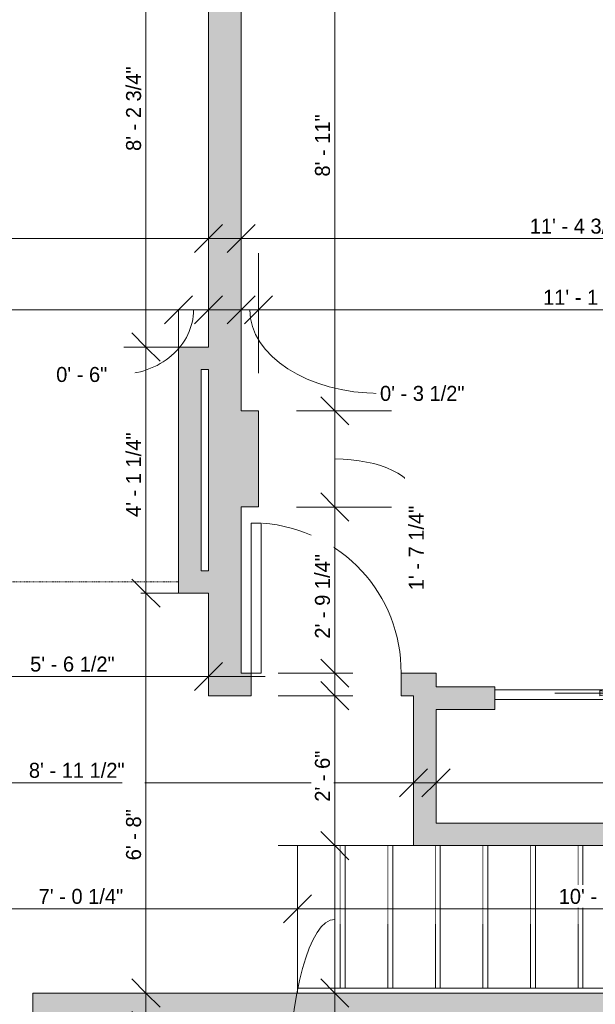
# Model space of a CAD drawing. Header units: inches. Extents: x -270 to 200, y -389 to 498.
# Tile 7 of 9: x -30 to 85, y 92 to 289. Entities that reach past the tile are written whole.
import ezdxf

# ---------------------------------------------------------------- set-up
doc = ezdxf.new("R2010")
doc.units = ezdxf.units.IN
doc.header["$MEASUREMENT"] = 0
doc.linetypes.add('Dash', pattern=[0.23622, 0.11811, -0.11811])
doc.linetypes.add('Overhead', pattern=[0.15625, 0.09375, -0.0625])
for name, color, linetype, lineweight in [('A-ANNO-DIMS', 211, 'Continuous', 9), ('A-ANNO-DIMS-96', 211, 'Continuous', 9), ('A-AREA', 32, 'Continuous', 9), ('A-DETL-GENF', 92, 'Overhead', 9), ('A-DOOR', 31, 'Continuous', 9), ('A-FLOR', 192, 'Continuous', 9), ('A-FLOR-HRAL', 11, 'Continuous', 9), ('A-WALL', 90, 'Continuous', 9), ('A-WALL-PATT', 111, 'Continuous', 9), ('S-STRS', 90, 'Continuous', 9)]:
    doc.layers.add(name, color=color, linetype=linetype, lineweight=lineweight)
doc.styles.add('Inter', font='txt', dxfattribs={"height": 3})
doc.dimstyles.new('Linear_-_1_32__Inter__Imperial__SMALL', dxfattribs={"dimscale": 12, "dimtxt": 3.974399, "dimasz": 0.46875, "dimexe": 0.944882, "dimexo": 0.629921, "dimgap": 0, "dimtad": 1, "dimrnd": 0.25, "dimzin": 1, "dimdsep": 46, "dimlunit": 4, "dimtxsty": 'Inter', "dimblk1": 'OBLIQUE', "dimblk2": 'OBLIQUE', "dimsah": 1, "dimcen": 0.09, "dimdle": 0.944882, "dimazin": 0, "dimtfac": 1, "dimtdec": 4, "dimtix": 1, "dimtmove": 0, "dimatfit": 3, "dimfxl": 1, "dimtvp": 1, "dimtfill": 1, "dimfrac": 2, "dimtolj": 1, "dimtzin": 0, "dimarcsym": 2})
doc.dimstyles.new('Linear_-_1_32__Inter__Imperial__SMALL_1', dxfattribs={"dimscale": 12, "dimtxt": 3.974399, "dimasz": 0.46875, "dimexe": 0.944882, "dimexo": 0.629921, "dimgap": 0, "dimtad": 1, "dimrnd": 0.25, "dimzin": 1, "dimdsep": 46, "dimlunit": 4, "dimtxsty": 'Inter', "dimblk1": 'OBLIQUE', "dimblk2": 'OBLIQUE', "dimsah": 1, "dimcen": 0.09, "dimdle": 0.944882, "dimazin": 0, "dimtfac": 1, "dimtdec": 4, "dimtix": 1, "dimtmove": 1, "dimatfit": 3, "dimfxl": 1, "dimtvp": 1, "dimtfill": 1, "dimfrac": 2, "dimtolj": 1, "dimtzin": 0, "dimarcsym": 2})
doc.dimstyles.new('Linear_-_1_32__Inter__Imperial__SMALL_2', dxfattribs={"dimscale": 12, "dimtxt": 3.974399, "dimasz": 0.46875, "dimexe": 0.944882, "dimexo": 0.629921, "dimgap": 0, "dimtad": 1, "dimrnd": 0.25, "dimzin": 1, "dimdsep": 46, "dimlunit": 4, "dimtxsty": 'Inter', "dimblk1": 'OBLIQUE', "dimblk2": 'OBLIQUE', "dimsah": 1, "dimcen": 0.09, "dimdle": 0.944882, "dimazin": 0, "dimtfac": 1, "dimtdec": 4, "dimtix": 1, "dimtmove": 2, "dimatfit": 3, "dimfxl": 1, "dimtvp": 1, "dimtfill": 1, "dimfrac": 2, "dimtolj": 1, "dimtzin": 0, "dimarcsym": 2})

# ---------------------------------------------------------------- blocks, each defined once
blk = doc.blocks.new('Planitar - Single Door_Flush Panel - 2_-6_ x 6_-8_-4187142-Unit 3236 Dimension Plan')
at = {"layer": 'A-DOOR', "lineweight": 18}
for p, q in [((12.99, -2.25), (12.99, -32.25)), ((15, -2.25), (12.99, -2.25)), ((15, -2.25), (15, -32.25)), ((15, -32.25), (12.99, -32.25))]:
    blk.add_line(p, q, dxfattribs=at)
at = {"layer": 'A-DOOR'}
blk.add_arc((14.77, -2.55), 29.77, 179.4225, 266.009, dxfattribs=at)
blk = doc.blocks.new('Planitar - Double Sliding Door_Glass - 6_-0_ x 6_-8_-4191889-Unit 3236 Dimension Plan')
at = {"layer": 'A-DETL-GENF', "linetype": 'Continuous'}
blk.add_hatch(color=256, dxfattribs=at).paths.add_polyline_path([(15.01, 4.53), (12, 4), (15.01, 3.47)], flags=0)
for p, q in [((15.01, 4.53), (12, 4)), ((24, 4), (12, 4)), ((12, 4), (15.01, 3.47)), ((15.01, 3.47), (15.01, 4.53))]:
    blk.add_line(p, q, dxfattribs=at)
at = {"layer": 'A-DOOR', "lineweight": 18}
for p, q in [((0.98, 7.25), (-36, 7.25)), ((-36, 7.25), (-36, 5.28)), ((0.98, 5.28), (0.98, 7.25)), ((-36, 5.28), (0.98, 5.28)), ((36, 5.28), (-0.98, 5.28)), ((-0.98, 5.28), (-0.98, 3.31)), ((36, 3.31), (36, 5.28)), ((-0.98, 3.31), (36, 3.31))]:
    blk.add_line(p, q, dxfattribs=at)
blk = doc.blocks.new('Top Rail Type - Top Rail_Internal_-4216785-Unit 3236 Dimension Plan')
at = {"layer": 'A-FLOR-HRAL'}
for p, q in [((25.32, 94.72), (25.32, 95.71)), ((25.32, 95.71), (129.99, 95.71)), ((129.99, 95.71), (129.99, 94.72))]:
    blk.add_line(p, q, dxfattribs=at)
blk = doc.blocks.new('Top Rail Type - Top Rail_Internal_-V1-Unit 3236 Dimension Plan')
at = {"layer": 'A-FLOR-HRAL'}
for p, q in [((25.32, 94.72), (25.32, 95.71)), ((129.99, 95.71), (25.32, 95.71)), ((129.99, 94.72), (129.99, 95.71))]:
    blk.add_line(p, q, dxfattribs=at)
blk = doc.blocks.new('DIMBLOCK5-Unit 3236 Dimension Plan')
at = {"layer": 'A-ANNO-DIMS-96'}
for p, q in [((-129.98, 242.1), (-129.98, 257.02)), ((7.52, 242.1), (7.52, 257.02)), ((-141.32, 245.68), (18.86, 245.68)), ((-129.98, 245.68), (-129.98, 242.1)), ((7.52, 245.68), (7.52, 242.1))]:
    blk.add_line(p, q, dxfattribs=at)
at = {"layer": 'A-ANNO-DIMS-96', "lineweight": 35}
for p, q in [((-129.98, 245.68), (-127.17, 248.49)), ((7.52, 245.68), (10.33, 248.49)), ((-129.98, 245.68), (-132.79, 242.87)), ((7.52, 245.68), (4.71, 242.87))]:
    blk.add_line(p, q, dxfattribs=at)
at = {"layer": 'A-ANNO-DIMS-96', "color": 0, "insert": (-62.47, 249.67), "char_height": 3, "width": 24.0849, "attachment_point": 1, "line_spacing_factor": 0.9936, "style": 'Inter', "bg_fill": 3, "box_fill_scale": 1.25, "bg_fill_color": 256, "bg_fill_true_color": 13158600, "bg_fill_transparency": 0}
blk.add_mtext('11\' - 5 1/2"', dxfattribs=at)
blk = doc.blocks.new('_Oblique')
at = {"color": 0, "linetype": 'ByBlock', "lineweight": -2}
blk.add_line((-0.5, -0.5), (0.5, 0.5), dxfattribs=at)
blk = doc.blocks.new('DIMBLOCK6-Unit 3236 Dimension Plan')
at = {"layer": 'A-ANNO-DIMS-96'}
for p, q in [((14.02, 242.1), (14.02, 257.02)), ((150.77, 242.1), (150.77, 257.02)), ((2.68, 245.68), (162.11, 245.68)), ((14.02, 245.68), (14.02, 242.1)), ((150.77, 245.68), (150.77, 242.1))]:
    blk.add_line(p, q, dxfattribs=at)
at = {"layer": 'A-ANNO-DIMS-96', "lineweight": 35}
for p, q in [((14.02, 245.68), (16.83, 248.49)), ((150.77, 245.68), (153.58, 248.49)), ((14.02, 245.68), (11.21, 242.87)), ((150.77, 245.68), (147.96, 242.87))]:
    blk.add_line(p, q, dxfattribs=at)
at = {"layer": 'A-ANNO-DIMS-96', "color": 0, "insert": (71.77, 249.67), "char_height": 3, "width": 25.5156, "attachment_point": 1, "line_spacing_factor": 0.9936, "style": 'Inter', "bg_fill": 3, "box_fill_scale": 1.25, "bg_fill_color": 256, "bg_fill_true_color": 13158600, "bg_fill_transparency": 0}
blk.add_mtext('11\' - 4 3/4"', dxfattribs=at)
blk = doc.blocks.new('DIMBLOCK7-Unit 3236 Dimension Plan')
at = {"layer": 'A-ANNO-DIMS-96'}
for p, q in [((-129.98, 227.85), (-129.98, 242.77)), ((-141.32, 231.43), (12.86, 231.43)), ((-129.98, 231.43), (-129.98, 227.85)), ((1.52, 231.53), (1.52, 220.09)), ((1.52, 231.43), (1.52, 231.53))]:
    blk.add_line(p, q, dxfattribs=at)
at = {"layer": 'A-ANNO-DIMS-96', "lineweight": 35}
for p, q in [((-129.98, 231.43), (-127.17, 234.25)), ((1.52, 231.43), (4.33, 234.25)), ((-129.98, 231.43), (-132.79, 228.62)), ((1.52, 231.43), (-1.29, 228.62))]:
    blk.add_line(p, q, dxfattribs=at)
at = {"layer": 'A-ANNO-DIMS-96', "color": 0, "insert": (-58.35, 235.43), "char_height": 3, "width": 26.231, "attachment_point": 1, "line_spacing_factor": 0.9936, "style": 'Inter', "bg_fill": 3, "box_fill_scale": 1.25, "bg_fill_color": 256, "bg_fill_true_color": 13158600, "bg_fill_transparency": 0}
blk.add_mtext('10\' - 11 1/2"', dxfattribs=at)
blk = doc.blocks.new('DIMBLOCK8-Unit 3236 Dimension Plan')
at = {"layer": 'A-ANNO-DIMS-96'}
for p, q in [((7.52, 227.85), (7.52, 242.77)), ((-9.82, 231.43), (18.86, 231.43)), ((1.52, 231.53), (1.52, 220.09)), ((1.52, 231.43), (1.52, 231.53)), ((7.52, 231.43), (7.52, 227.85))]:
    blk.add_line(p, q, dxfattribs=at)
at = {"layer": 'A-ANNO-DIMS-96', "lineweight": 35}
for p, q in [((1.52, 231.43), (4.33, 234.25)), ((7.52, 231.43), (10.33, 234.25)), ((1.52, 231.43), (-1.29, 228.62)), ((7.52, 231.43), (4.71, 228.62))]:
    blk.add_line(p, q, dxfattribs=at)
at = {"layer": 'A-ANNO-DIMS-96'}
blk.add_ellipse((-10.49, 231.43), major_axis=(-15.01, 0), ratio=0.862701, start_param=1.570796, end_param=3.141593, dxfattribs=at)
at = {"layer": 'A-ANNO-DIMS-96', "color": 0, "insert": (-22.96, 219.99), "char_height": 3, "width": 14.9636, "attachment_point": 1, "line_spacing_factor": 0.9936, "style": 'Inter', "bg_fill": 3, "box_fill_scale": 1.25, "bg_fill_color": 256, "bg_fill_true_color": 13158600, "bg_fill_transparency": 0}
blk.add_mtext('0\' - 6"', dxfattribs=at)
blk = doc.blocks.new('DIMBLOCK9-Unit 3236 Dimension Plan')
at = {"layer": 'A-ANNO-DIMS-96'}
for p, q in [((14.02, 227.85), (14.02, 242.77)), ((17.52, 218.78), (17.52, 242.77)), ((2.68, 231.43), (28.86, 231.43)), ((14.02, 231.43), (14.02, 227.85)), ((17.52, 231.43), (17.52, 218.78))]:
    blk.add_line(p, q, dxfattribs=at)
at = {"layer": 'A-ANNO-DIMS-96', "lineweight": 35}
for p, q in [((14.02, 231.43), (16.83, 234.25)), ((17.52, 231.43), (20.33, 234.25)), ((14.02, 231.43), (11.21, 228.62)), ((17.52, 231.43), (14.71, 228.62))]:
    blk.add_line(p, q, dxfattribs=at)
at = {"layer": 'A-ANNO-DIMS-96'}
blk.add_ellipse((41.81, 231.43), major_axis=(26.04, 0), ratio=0.642421, start_param=3.141593, end_param=4.712389, dxfattribs=at)
at = {"layer": 'A-ANNO-DIMS-96', "color": 0, "insert": (41.81, 216.21), "char_height": 3, "width": 23.1906, "attachment_point": 1, "line_spacing_factor": 0.9936, "style": 'Inter', "bg_fill": 3, "box_fill_scale": 1.25, "bg_fill_color": 256, "bg_fill_true_color": 13158600, "bg_fill_transparency": 0}
blk.add_mtext('0\' - 3 1/2"', dxfattribs=at)
blk = doc.blocks.new('DIMBLOCK10-Unit 3236 Dimension Plan')
at = {"layer": 'A-ANNO-DIMS-96'}
for p, q in [((17.52, 218.78), (17.52, 242.77)), ((150.77, 227.85), (150.77, 242.77)), ((6.18, 231.43), (162.11, 231.43)), ((17.52, 231.43), (17.52, 218.78)), ((150.77, 231.43), (150.77, 227.85))]:
    blk.add_line(p, q, dxfattribs=at)
at = {"layer": 'A-ANNO-DIMS-96', "lineweight": 35}
for p, q in [((17.52, 231.43), (20.33, 234.25)), ((150.77, 231.43), (153.58, 234.25)), ((17.52, 231.43), (14.71, 228.62)), ((150.77, 231.43), (147.96, 228.62))]:
    blk.add_line(p, q, dxfattribs=at)
at = {"layer": 'A-ANNO-DIMS-96', "color": 0, "insert": (74.43, 235.43), "char_height": 3, "width": 23.3099, "attachment_point": 1, "line_spacing_factor": 0.9936, "style": 'Inter', "bg_fill": 3, "box_fill_scale": 1.25, "bg_fill_color": 256, "bg_fill_true_color": 13158600, "bg_fill_transparency": 0}
blk.add_mtext('11\' - 1 1/4"', dxfattribs=at)
blk = doc.blocks.new('DIMBLOCK13-Unit 3236 Dimension Plan')
at = {"layer": 'A-ANNO-DIMS-96'}
for p, q in [((-58.98, 154.47), (-58.98, 169.39)), ((7.52, 154.47), (7.52, 169.39)), ((-70.32, 158.05), (18.86, 158.05)), ((-58.98, 158.05), (-58.98, 154.47)), ((7.52, 158.05), (7.52, 154.47))]:
    blk.add_line(p, q, dxfattribs=at)
at = {"layer": 'A-ANNO-DIMS-96', "lineweight": 35}
for p, q in [((-58.98, 158.05), (-56.17, 160.87)), ((7.52, 158.05), (10.33, 160.87)), ((-58.98, 158.05), (-61.79, 155.24)), ((7.52, 158.05), (4.71, 155.24))]:
    blk.add_line(p, q, dxfattribs=at)
at = {"layer": 'A-ANNO-DIMS-96', "color": 0, "insert": (-28.17, 162.05), "char_height": 3, "width": 23.0714, "attachment_point": 1, "line_spacing_factor": 0.9936, "style": 'Inter', "bg_fill": 3, "box_fill_scale": 1.25, "bg_fill_color": 256, "bg_fill_true_color": 13158600, "bg_fill_transparency": 0}
blk.add_mtext('5\' - 6 1/2"', dxfattribs=at)
blk = doc.blocks.new('DIMBLOCK15-Unit 3236 Dimension Plan')
at = {"layer": 'A-ANNO-DIMS-96'}
for p, q in [((-58.98, 107.99), (-58.98, 122.91)), ((25.32, 107.99), (25.32, 122.91)), ((-70.32, 111.58), (36.66, 111.58)), ((-58.98, 111.58), (-58.98, 107.99)), ((25.32, 111.58), (25.32, 107.99))]:
    blk.add_line(p, q, dxfattribs=at)
at = {"layer": 'A-ANNO-DIMS-96', "lineweight": 35}
for p, q in [((-58.98, 111.58), (-56.17, 114.39)), ((25.32, 111.58), (28.13, 114.39)), ((-58.98, 111.58), (-61.79, 108.76)), ((25.32, 111.58), (22.51, 108.76))]:
    blk.add_line(p, q, dxfattribs=at)
at = {"layer": 'A-ANNO-DIMS-96', "color": 0, "insert": (-26.47, 115.57), "char_height": 3, "width": 23.131, "attachment_point": 1, "line_spacing_factor": 0.9936, "style": 'Inter', "bg_fill": 3, "box_fill_scale": 1.25, "bg_fill_color": 256, "bg_fill_true_color": 13158600, "bg_fill_transparency": 0}
blk.add_mtext('7\' - 0 1/4"', dxfattribs=at)
blk = doc.blocks.new('DIMBLOCK16-Unit 3236 Dimension Plan')
at = {"layer": 'A-ANNO-DIMS-96'}
for p, q in [((25.32, 107.99), (25.32, 122.91)), ((150.77, 107.99), (150.77, 122.91)), ((13.98, 111.58), (162.11, 111.58)), ((25.32, 111.58), (25.32, 107.99)), ((150.77, 111.58), (150.77, 107.99))]:
    blk.add_line(p, q, dxfattribs=at)
at = {"layer": 'A-ANNO-DIMS-96', "lineweight": 35}
for p, q in [((25.32, 111.58), (28.13, 114.39)), ((150.77, 111.58), (153.58, 114.39)), ((25.32, 111.58), (22.51, 108.76)), ((150.77, 111.58), (147.96, 108.76))]:
    blk.add_line(p, q, dxfattribs=at)
at = {"layer": 'A-ANNO-DIMS-96', "color": 0, "insert": (77.56, 115.57), "char_height": 3, "width": 25.1579, "attachment_point": 1, "line_spacing_factor": 0.9936, "style": 'Inter', "bg_fill": 3, "box_fill_scale": 1.25, "bg_fill_color": 256, "bg_fill_true_color": 13158600, "bg_fill_transparency": 0}
blk.add_mtext('10\' - 5 1/2"', dxfattribs=at)
blk = doc.blocks.new('DIMBLOCK17-Unit 3236 Dimension Plan')
at = {"layer": 'A-ANNO-DIMS-96'}
for p, q in [((-58.98, 133.22), (-58.98, 148.14)), ((48.52, 133.22), (48.52, 148.14)), ((-70.32, 136.8), (59.86, 136.8)), ((-58.98, 136.8), (-58.98, 133.22)), ((48.52, 136.8), (48.52, 133.22))]:
    blk.add_line(p, q, dxfattribs=at)
at = {"layer": 'A-ANNO-DIMS-96', "lineweight": 35}
for p, q in [((-58.98, 136.8), (-56.17, 139.61)), ((48.52, 136.8), (51.33, 139.61)), ((-58.98, 136.8), (-61.79, 133.98)), ((48.52, 136.8), (45.71, 133.98))]:
    blk.add_line(p, q, dxfattribs=at)
at = {"layer": 'A-ANNO-DIMS-96', "color": 0, "insert": (-28.42, 140.79), "char_height": 3, "width": 24.1445, "attachment_point": 1, "line_spacing_factor": 0.9936, "style": 'Inter', "bg_fill": 3, "box_fill_scale": 1.25, "bg_fill_color": 256, "bg_fill_true_color": 13158600, "bg_fill_transparency": 0}
blk.add_mtext('8\' - 11 1/2"', dxfattribs=at)
blk = doc.blocks.new('DIMBLOCK18-Unit 3236 Dimension Plan')
at = {"layer": 'A-ANNO-DIMS-96'}
for p, q in [((53.02, 133.22), (53.02, 148.14)), ((150.77, 133.22), (150.77, 148.14)), ((41.68, 136.8), (162.11, 136.8)), ((53.02, 136.8), (53.02, 133.22)), ((150.77, 136.8), (150.77, 133.22))]:
    blk.add_line(p, q, dxfattribs=at)
at = {"layer": 'A-ANNO-DIMS-96', "lineweight": 35}
for p, q in [((53.02, 136.8), (55.83, 139.61)), ((150.77, 136.8), (153.58, 139.61)), ((53.02, 136.8), (50.21, 133.98)), ((150.77, 136.8), (147.96, 133.98))]:
    blk.add_line(p, q, dxfattribs=at)
at = {"layer": 'A-ANNO-DIMS-96', "color": 0, "insert": (92.18, 140.79), "char_height": 3, "width": 23.3099, "attachment_point": 1, "line_spacing_factor": 0.9936, "style": 'Inter', "bg_fill": 3, "box_fill_scale": 1.25, "bg_fill_color": 256, "bg_fill_true_color": 13158600, "bg_fill_transparency": 0}
blk.add_mtext('8\' - 1 3/4"', dxfattribs=at)
blk = doc.blocks.new('DIMBLOCK45-Unit 3236 Dimension Plan')
at = {"layer": 'A-ANNO-DIMS-96'}
for p, q in [((-5, 334.06), (-5, 212.64)), ((-8.58, 322.72), (6.34, 322.72)), ((-5, 322.72), (-8.58, 322.72)), ((-6.04, 223.97), (6.34, 223.97)), ((-5, 223.97), (-6.04, 223.97))]:
    blk.add_line(p, q, dxfattribs=at)
at = {"layer": 'A-ANNO-DIMS-96', "lineweight": 35}
for p, q in [((-5, 322.72), (-7.81, 325.54)), ((-5, 322.72), (-2.19, 319.91)), ((-5, 223.97), (-7.81, 226.79)), ((-5, 223.97), (-2.19, 221.16))]:
    blk.add_line(p, q, dxfattribs=at)
at = {"layer": 'A-ANNO-DIMS-96', "color": 0, "insert": (-8.99, 263.21), "char_height": 3, "width": 24.3233, "attachment_point": 1, "rotation": 90, "line_spacing_factor": 0.9936, "style": 'Inter', "bg_fill": 3, "box_fill_scale": 1.25, "bg_fill_color": 256, "bg_fill_true_color": 13158600, "bg_fill_transparency": 0}
blk.add_mtext('8\' - 2 3/4"', dxfattribs=at)
blk = doc.blocks.new('DIMBLOCK46-Unit 3236 Dimension Plan')
at = {"layer": 'A-ANNO-DIMS-96'}
for p, q in [((-5, 235.31), (-5, 163.39)), ((-9.41, 223.97), (6.34, 223.97)), ((-5, 223.97), (-9.41, 223.97)), ((-6.04, 174.72), (6.34, 174.72)), ((-5, 174.72), (-6.04, 174.72))]:
    blk.add_line(p, q, dxfattribs=at)
at = {"layer": 'A-ANNO-DIMS-96', "lineweight": 35}
for p, q in [((-5, 223.97), (-7.81, 226.79)), ((-5, 223.97), (-2.19, 221.16)), ((-5, 174.72), (-7.81, 177.54)), ((-5, 174.72), (-2.19, 171.91))]:
    blk.add_line(p, q, dxfattribs=at)
at = {"layer": 'A-ANNO-DIMS-96', "color": 0, "insert": (-8.99, 189.98), "char_height": 3, "width": 22.4752, "attachment_point": 1, "rotation": 90, "line_spacing_factor": 0.9936, "style": 'Inter', "bg_fill": 3, "box_fill_scale": 1.25, "bg_fill_color": 256, "bg_fill_true_color": 13158600, "bg_fill_transparency": 0}
blk.add_mtext('4\' - 1 1/4"', dxfattribs=at)
blk = doc.blocks.new('DIMBLOCK47-Unit 3236 Dimension Plan')
at = {"layer": 'A-ANNO-DIMS-96'}
for p, q in [((-5, 83.39), (-5, 186.06)), ((-6.04, 174.72), (6.34, 174.72)), ((-5, 174.72), (-6.04, 174.72)), ((-1.42, 94.72), (-16.34, 94.72)), ((-5, 94.72), (-1.42, 94.72))]:
    blk.add_line(p, q, dxfattribs=at)
at = {"layer": 'A-ANNO-DIMS-96', "lineweight": 35}
for p, q in [((-5, 174.72), (-7.81, 177.54)), ((-5, 174.72), (-2.19, 171.91)), ((-5, 94.72), (-7.81, 97.54)), ((-5, 94.72), (-2.19, 91.91))]:
    blk.add_line(p, q, dxfattribs=at)
at = {"layer": 'A-ANNO-DIMS-96', "color": 0, "insert": (-8.99, 121.29), "char_height": 3, "width": 14.904, "attachment_point": 1, "rotation": 90, "line_spacing_factor": 0.9936, "style": 'Inter', "bg_fill": 3, "box_fill_scale": 1.25, "bg_fill_color": 256, "bg_fill_true_color": 13158600, "bg_fill_transparency": 0}
blk.add_mtext('6\' - 8"', dxfattribs=at)
blk = doc.blocks.new('DIMBLOCK51-Unit 3236 Dimension Plan')
at = {"layer": 'A-ANNO-DIMS-96'}
for p, q in [((32.79, 112.89), (32.79, 165.56)), ((36.38, 154.22), (21.46, 154.22)), ((32.79, 154.22), (36.38, 154.22)), ((36.38, 124.22), (21.46, 124.22)), ((32.79, 124.22), (36.38, 124.22))]:
    blk.add_line(p, q, dxfattribs=at)
at = {"layer": 'A-ANNO-DIMS-96', "lineweight": 35}
for p, q in [((32.79, 154.22), (29.98, 157.04)), ((32.79, 154.22), (35.61, 151.41)), ((32.79, 124.22), (29.98, 127.04)), ((32.79, 124.22), (35.61, 121.41))]:
    blk.add_line(p, q, dxfattribs=at)
at = {"layer": 'A-ANNO-DIMS-96', "color": 0, "insert": (28.8, 133.01), "char_height": 3, "width": 14.904, "attachment_point": 1, "rotation": 90, "line_spacing_factor": 0.9936, "style": 'Inter', "bg_fill": 3, "box_fill_scale": 1.25, "bg_fill_color": 256, "bg_fill_true_color": 13158600, "bg_fill_transparency": 0}
blk.add_mtext('2\' - 6"', dxfattribs=at)
blk = doc.blocks.new('DIMBLOCK52-Unit 3236 Dimension Plan')
at = {"layer": 'A-ANNO-DIMS-96'}
for p, q in [((32.79, 135.56), (32.79, 83.39)), ((29.21, 124.22), (44.13, 124.22)), ((32.79, 124.22), (29.21, 124.22)), ((29.21, 94.72), (44.13, 94.72)), ((32.79, 94.72), (29.21, 94.72))]:
    blk.add_line(p, q, dxfattribs=at)
at = {"layer": 'A-ANNO-DIMS-96', "lineweight": 35}
for p, q in [((32.79, 124.22), (29.98, 127.04)), ((32.79, 124.22), (35.61, 121.41)), ((32.79, 94.72), (29.98, 97.54)), ((32.79, 94.72), (35.61, 91.91))]:
    blk.add_line(p, q, dxfattribs=at)
at = {"layer": 'A-ANNO-DIMS-96'}
blk.add_ellipse((32.79, 75.9), major_axis=(0, 33.57), ratio=0.273443, start_param=0, end_param=1.570796, dxfattribs=at)
at = {"layer": 'A-ANNO-DIMS-96', "color": 0, "insert": (22.1, 56.67), "char_height": 3, "width": 23.0714, "attachment_point": 1, "rotation": 90, "line_spacing_factor": 0.9936, "style": 'Inter', "bg_fill": 3, "box_fill_scale": 1.25, "bg_fill_color": 256, "bg_fill_true_color": 13158600, "bg_fill_transparency": 0}
blk.add_mtext('2\' - 5 1/2"', dxfattribs=at)
blk = doc.blocks.new('DIMBLOCK53-Unit 3236 Dimension Plan')
at = {"layer": 'A-ANNO-DIMS-96'}
for p, q in [((-5, -42.61), (-5, 99.56)), ((-1.42, 88.22), (-16.34, 88.22)), ((-5, 88.22), (-1.42, 88.22)), ((-1.42, -31.28), (-16.34, -31.28)), ((-5, -31.28), (-1.42, -31.28))]:
    blk.add_line(p, q, dxfattribs=at)
at = {"layer": 'A-ANNO-DIMS-96', "lineweight": 35}
for p, q in [((-5, 88.22), (-7.81, 91.04)), ((-5, 88.22), (-2.19, 85.41)), ((-5, -31.28), (-7.81, -28.46)), ((-5, -31.28), (-2.19, -34.09))]:
    blk.add_line(p, q, dxfattribs=at)
at = {"layer": 'A-ANNO-DIMS-96', "color": 0, "insert": (-8.99, 18.41), "char_height": 3, "width": 24.1445, "attachment_point": 1, "rotation": 90, "line_spacing_factor": 0.9936, "style": 'Inter', "bg_fill": 3, "box_fill_scale": 1.25, "bg_fill_color": 256, "bg_fill_true_color": 13158600, "bg_fill_transparency": 0}
blk.add_mtext('9\' - 11 1/2"', dxfattribs=at)
blk = doc.blocks.new('DIMBLOCK63-Unit 3236 Dimension Plan')
at = {"layer": 'A-ANNO-DIMS-96'}
for p, q in [((32.79, 199.89), (32.79, 329.56)), ((36.38, 318.22), (21.46, 318.22)), ((32.79, 318.22), (36.38, 318.22)), ((25.08, 211.22), (44.13, 211.22)), ((32.79, 211.22), (25.08, 211.22))]:
    blk.add_line(p, q, dxfattribs=at)
at = {"layer": 'A-ANNO-DIMS-96', "lineweight": 35}
for p, q in [((32.79, 318.22), (29.98, 321.04)), ((32.79, 318.22), (35.61, 315.41)), ((32.79, 211.22), (29.98, 214.04)), ((32.79, 211.22), (35.61, 208.41))]:
    blk.add_line(p, q, dxfattribs=at)
at = {"layer": 'A-ANNO-DIMS-96', "color": 0, "insert": (28.8, 258.09), "char_height": 3, "width": 15.9175, "attachment_point": 1, "rotation": 90, "line_spacing_factor": 0.9936, "style": 'Inter', "bg_fill": 3, "box_fill_scale": 1.25, "bg_fill_color": 256, "bg_fill_true_color": 13158600, "bg_fill_transparency": 0}
blk.add_mtext('8\' - 11"', dxfattribs=at)
blk = doc.blocks.new('DIMBLOCK64-Unit 3236 Dimension Plan')
at = {"layer": 'A-ANNO-DIMS-96'}
for p, q in [((32.79, 222.56), (32.79, 180.64)), ((25.08, 211.22), (44.13, 211.22)), ((32.79, 211.22), (25.08, 211.22)), ((25.08, 191.97), (44.13, 191.97)), ((32.79, 191.97), (25.08, 191.97))]:
    blk.add_line(p, q, dxfattribs=at)
at = {"layer": 'A-ANNO-DIMS-96', "lineweight": 35}
for p, q in [((32.79, 211.22), (29.98, 214.04)), ((32.79, 211.22), (35.61, 208.41)), ((32.79, 191.97), (29.98, 194.79)), ((32.79, 191.97), (35.61, 189.16))]:
    blk.add_line(p, q, dxfattribs=at)
at = {"layer": 'A-ANNO-DIMS-96'}
blk.add_ellipse((32.79, 193.7), major_axis=(16.29, 0), ratio=0.484856, start_param=0, end_param=1.570796, dxfattribs=at)
at = {"layer": 'A-ANNO-DIMS-96', "color": 0, "insert": (47.58, 175.32), "char_height": 3, "width": 22.0579, "attachment_point": 1, "rotation": 90, "line_spacing_factor": 0.9936, "style": 'Inter', "bg_fill": 3, "box_fill_scale": 1.25, "bg_fill_color": 256, "bg_fill_true_color": 13158600, "bg_fill_transparency": 0}
blk.add_mtext('1\' - 7 1/4"', dxfattribs=at)
blk = doc.blocks.new('DIMBLOCK65-Unit 3236 Dimension Plan')
at = {"layer": 'A-ANNO-DIMS-96'}
for p, q in [((32.79, 147.39), (32.79, 203.31)), ((25.08, 191.97), (44.13, 191.97)), ((32.79, 191.97), (25.08, 191.97)), ((36.38, 158.72), (21.46, 158.72)), ((32.79, 158.72), (36.38, 158.72))]:
    blk.add_line(p, q, dxfattribs=at)
at = {"layer": 'A-ANNO-DIMS-96', "lineweight": 35}
for p, q in [((32.79, 191.97), (29.98, 194.79)), ((32.79, 191.97), (35.61, 189.16)), ((32.79, 158.72), (29.98, 161.54)), ((32.79, 158.72), (35.61, 155.91))]:
    blk.add_line(p, q, dxfattribs=at)
at = {"layer": 'A-ANNO-DIMS-96', "color": 0, "insert": (28.8, 165.64), "char_height": 3, "width": 23.3099, "attachment_point": 1, "rotation": 90, "line_spacing_factor": 0.9936, "style": 'Inter', "bg_fill": 3, "box_fill_scale": 1.25, "bg_fill_color": 256, "bg_fill_true_color": 13158600, "bg_fill_transparency": 0}
blk.add_mtext('2\' - 9 1/4"', dxfattribs=at)

msp = doc.modelspace()

# ---------------------------------------------------------------- hatches: boundary and pattern name
at = {"layer": 'A-WALL-PATT'}
for points in [[(7.522, 211.225), (14.022, 211.225), (14.022, 322.725), (7.522, 322.725), (7.522, 219.475)], [(7.522, 219.475), (7.522, 223.975), (1.522, 223.975), (1.522, 219.475), (6.022, 219.475)], [(1.522, 179.225), (6.022, 179.225), (6.022, 219.475), (1.522, 219.475)], [(7.522, 191.975), (17.522, 191.975), (17.522, 211.225), (7.522, 211.225)], [(14.022, 158.725), (14.022, 191.975), (7.522, 191.975), (7.522, 158.725)], [(7.522, 174.725), (7.522, 179.225), (1.522, 179.225), (1.522, 174.725)], [(48.522, 128.725), (53.022, 128.725), (53.022, 158.725), (48.522, 158.725), (48.522, 154.225)], [(135.337, 124.225), (150.772, 124.225), (150.772, 128.725), (48.522, 128.725), (48.522, 124.225)]]:
    msp.add_hatch(color=9, dxfattribs=at).paths.add_polyline_path(points, flags=0)
h = msp.add_hatch(color=9, dxfattribs=at)
h.paths.add_polyline_path([(46.022, 154.225), (48.522, 154.225), (48.522, 158.725), (46.022, 158.725)], flags=0)
h.paths.add_polyline_path([(16.022, 154.225), (16.022, 158.725), (7.522, 158.725), (7.522, 154.225)], flags=0)
h = msp.add_hatch(color=9, dxfattribs=at)
h.paths.add_polyline_path([(150.772, 151.475), (150.772, 155.975), (136.772, 155.975), (136.772, 151.475)], flags=0)
h.paths.add_polyline_path([(53.022, 151.475), (64.772, 151.475), (64.772, 155.975), (53.022, 155.975), (53.022, 153.443)], flags=0)
h = msp.add_hatch(color=9, dxfattribs=at)
h.paths.add_polyline_path([(157.272, 88.225), (157.272, 94.725), (-27.603, 94.725), (-27.603, 88.225), (150.772, 88.225)], flags=0)
h.paths.add_polyline_path([(-57.603, 88.225), (-57.603, 94.725), (-65.478, 94.725), (-65.478, 88.225), (-58.978, 88.225)], flags=0)

# ---------------------------------------------------------------- linework, layer by layer
at = {"layer": 'A-AREA', "linetype": 'Dash'}
msp.add_line((-58.978, 176.975), (1.522, 176.975), dxfattribs=at)
at = {"layer": 'A-FLOR'}
for p, q in [((25.321, 95.709), (25.321, 124.225)), ((25.321, 124.225), (48.522, 124.225))]:
    msp.add_line(p, q, dxfattribs=at)
at = {"layer": 'A-WALL'}
for p, q in [((7.522, 322.725), (7.522, 223.975)), ((14.022, 211.225), (14.022, 318.225)), ((1.522, 223.975), (1.522, 174.725)), ((7.522, 223.975), (1.522, 223.975)), ((6.022, 179.225), (6.022, 219.475)), ((6.022, 219.475), (7.522, 219.475)), ((7.522, 219.475), (7.522, 179.225)), ((17.522, 211.225), (14.022, 211.225)), ((17.522, 191.975), (17.522, 211.225)), ((14.022, 158.725), (14.022, 191.975)), ((14.022, 191.975), (17.522, 191.975)), ((7.522, 179.225), (6.022, 179.225)), ((1.522, 174.725), (7.522, 174.725)), ((7.522, 174.725), (7.522, 154.225)), ((16.022, 158.725), (14.022, 158.725)), ((16.022, 154.225), (16.022, 158.725)), ((53.022, 158.725), (46.022, 158.725)), ((46.022, 158.725), (46.022, 154.225)), ((53.022, 155.975), (53.022, 158.725)), ((64.772, 155.975), (53.022, 155.975)), ((64.772, 155.412), (64.772, 155.975)), ((7.522, 154.225), (16.022, 154.225)), ((46.022, 154.225), (48.522, 154.225)), ((48.522, 154.225), (48.522, 124.225)), ((64.772, 151.475), (64.772, 153.443)), ((53.022, 128.725), (53.022, 151.475)), ((53.022, 151.475), (64.772, 151.475)), ((150.772, 128.725), (53.022, 128.725)), ((48.522, 124.225), (150.772, 124.225)), ((150.772, 94.725), (-27.603, 94.725)), ((-27.603, 94.725), (-27.603, 88.225))]:
    msp.add_line(p, q, dxfattribs=at)
at = {"layer": 'S-STRS'}
for p, q in [((25.321, 95.709), (25.321, 124.225)), ((34.836, 95.709), (34.836, 124.225)), ((44.352, 95.709), (44.352, 124.225)), ((53.867, 95.709), (53.867, 124.225)), ((63.382, 95.709), (63.382, 124.225)), ((72.898, 95.709), (72.898, 124.225)), ((82.413, 95.709), (82.413, 124.225))]:
    msp.add_line(p, q, dxfattribs=at)
at = {"layer": 'S-STRS', "linetype": 'Overhead'}
for p, q in [((33.852, 95.709), (33.852, 124.225)), ((43.368, 95.709), (43.368, 124.225)), ((52.883, 95.709), (52.883, 124.225)), ((62.398, 95.709), (62.398, 124.225)), ((71.913, 95.709), (71.913, 124.225)), ((81.429, 95.709), (81.429, 124.225))]:
    msp.add_line(p, q, dxfattribs=at)

# ---------------------------------------------------------------- block references
at = {"layer": 'A-DOOR', "rotation": 180}
for name, p in [('Planitar - Single Door_Flush Panel - 2_-6_ x 6_-8_-4187142-Unit 3236 Dimension Plan', (31.022, 156.475)), ('Planitar - Double Sliding Door_Glass - 6_-0_ x 6_-8_-4191889-Unit 3236 Dimension Plan', (100.772, 158.725))]:
    msp.add_blockref(name, p, dxfattribs=at)
at = {"layer": 'A-FLOR-HRAL'}
for name in ['Top Rail Type - Top Rail_Internal_-4216785-Unit 3236 Dimension Plan', 'Top Rail Type - Top Rail_Internal_-V1-Unit 3236 Dimension Plan']:
    msp.add_blockref(name, (0, 0), dxfattribs=at)

# ---------------------------------------------------------------- next in the draw order: dimensions: what is measured, and where the dimension line sits
at = {"layer": 'A-ANNO-DIMS'}
for base, p1, p2, override, picture, middle in [((7.522, 245.68), (-129.978, 249.658), (7.522, 249.658), {"dimpost": '<>', "dimfxl": 137.5}, 'DIMBLOCK5-Unit 3236 Dimension Plan', (-50.425, 247.674)), ((7.522, 158.053), (-58.978, 162.031), (7.522, 162.031), {"dimpost": '<>', "dimfxl": 66.5}, 'DIMBLOCK13-Unit 3236 Dimension Plan', (-16.634, 160.047)), ((48.522, 136.797), (-58.978, 140.774), (48.522, 140.774), {"dimpost": '<>', "dimfxl": 107.5}, 'DIMBLOCK17-Unit 3236 Dimension Plan', (-16.346, 138.79))]:
    dim = msp.add_linear_dim(base=base, p1=p1, p2=p2, dimstyle='Linear_-_1_32__Inter__Imperial__SMALL_2', override=override, dxfattribs=at)
    dim.commit()
    dim.dimension.update_dxf_attribs({"geometry": picture, "text_midpoint": middle, "dimtype": 160})
dim = msp.add_linear_dim(base=(25.321, 111.575), p1=(-58.978, 115.553), p2=(25.321, 115.553), dimstyle='Linear_-_1_32__Inter__Imperial__SMALL', override={"dimpost": '<>', "dimfxl": 84.298782}, dxfattribs=at)
dim.commit()
dim.dimension.update_dxf_attribs({"geometry": 'DIMBLOCK15-Unit 3236 Dimension Plan', "text_midpoint": (-16.828, 113.371)})

# ---------------------------------------------------------------- next in the draw order: dimensions: what is measured, and where the dimension line sits
for base, p1, p2, override, picture, middle in [((150.772, 245.68), (14.022, 249.658), (150.772, 249.658), {"dimpost": '<>', "dimfxl": 136.75}, 'DIMBLOCK6-Unit 3236 Dimension Plan', (82.397, 247.476)), ((150.772, 136.797), (53.022, 140.774), (150.772, 140.774), {"dimpost": '<>', "dimfxl": 97.75}, 'DIMBLOCK18-Unit 3236 Dimension Plan', (101.897, 138.593)), ((150.772, 111.575), (25.321, 115.553), (150.772, 115.553), {"dimpost": '<>', "dimfxl": 125.451218}, 'DIMBLOCK16-Unit 3236 Dimension Plan', (88.047, 113.371))]:
    dim = msp.add_linear_dim(base=base, p1=p1, p2=p2, dimstyle='Linear_-_1_32__Inter__Imperial__SMALL', override=override, dxfattribs=at)
    dim.commit()
    dim.dimension.update_dxf_attribs({"geometry": picture, "text_midpoint": middle})

# ---------------------------------------------------------------- next in the draw order: dimensions: what is measured, and where the dimension line sits
dim = msp.add_linear_dim(base=(1.522, 231.433), p1=(-129.978, 235.41), p2=(1.522, 223.975), dimstyle='Linear_-_1_32__Inter__Imperial__SMALL_2', override={"dimpost": '<>', "dimfxl": 131.996307}, dxfattribs=at)
dim.commit()
dim.dimension.update_dxf_attribs({"geometry": 'DIMBLOCK7-Unit 3236 Dimension Plan', "text_midpoint": (-45.237, 233.426), "dimtype": 160})
dim = msp.add_linear_dim(base=(32.795, 154.225), p1=(28.817, 124.225), p2=(28.817, 154.225), angle=90, dimstyle='Linear_-_1_32__Inter__Imperial__SMALL', override={"dimpost": '<>', "dimfxl": 30}, dxfattribs=at)
dim.commit()
dim.dimension.update_dxf_attribs({"geometry": 'DIMBLOCK51-Unit 3236 Dimension Plan', "text_midpoint": (31.254, 139.225)})

# ---------------------------------------------------------------- next in the draw order: dimensions: what is measured, and where the dimension line sits
dim = msp.add_linear_dim(base=(7.522, 231.433), p1=(1.522, 223.975), p2=(7.522, 235.41), dimstyle='Linear_-_1_32__Inter__Imperial__SMALL_1', override={"dimpost": '<>', "dimfxl": 12.914141}, dxfattribs=at)
dim.commit()
dim.dimension.update_dxf_attribs({"geometry": 'DIMBLOCK8-Unit 3236 Dimension Plan', "text_midpoint": (-15.474, 217.994), "dimtype": 160})
dim = msp.add_linear_dim(base=(32.795, 94.725), p1=(36.772, 124.225), p2=(36.772, 94.725), angle=90, dimstyle='Linear_-_1_32__Inter__Imperial__SMALL_1', override={"dimpost": '<>', "dimfxl": 29.5}, dxfattribs=at)
dim.commit()
dim.dimension.update_dxf_attribs({"geometry": 'DIMBLOCK52-Unit 3236 Dimension Plan', "text_midpoint": (24.104, 68.21), "dimtype": 160, "text_rotation": 90})

# ---------------------------------------------------------------- next in the draw order: dimensions: what is measured, and where the dimension line sits
dim = msp.add_linear_dim(base=(17.522, 231.433), p1=(14.022, 235.41), p2=(17.522, 211.225), dimstyle='Linear_-_1_32__Inter__Imperial__SMALL_1', override={"dimpost": '<>', "dimfxl": 24.437628}, dxfattribs=at)
dim.commit()
dim.dimension.update_dxf_attribs({"geometry": 'DIMBLOCK9-Unit 3236 Dimension Plan', "text_midpoint": (53.408, 214.214), "dimtype": 160})

# ---------------------------------------------------------------- next in the draw order: dimensions: what is measured, and where the dimension line sits
dim = msp.add_linear_dim(base=(150.772, 231.433), p1=(17.522, 211.225), p2=(150.772, 235.41), dimstyle='Linear_-_1_32__Inter__Imperial__SMALL', override={"dimpost": '<>', "dimfxl": 135.42714}, dxfattribs=at)
dim.commit()
dim.dimension.update_dxf_attribs({"geometry": 'DIMBLOCK10-Unit 3236 Dimension Plan', "text_midpoint": (84.147, 233.229)})

# ---------------------------------------------------------------- next in the draw order: dimensions: what is measured, and where the dimension line sits
for base, p1, p2, override, picture, middle in [((-5.001, 223.975), (-1.023, 322.725), (1.522, 223.975), {"dimpost": '<>', "dimfxl": 98.782805}, 'DIMBLOCK45-Unit 3236 Dimension Plan', (-6.797, 273.35)), ((32.795, 318.225), (17.522, 211.225), (28.817, 318.225), {"dimpost": '<>', "dimfxl": 107.594474}, 'DIMBLOCK63-Unit 3236 Dimension Plan', (31.254, 264.725))]:
    dim = msp.add_linear_dim(base=base, p1=p1, p2=p2, angle=90, dimstyle='Linear_-_1_32__Inter__Imperial__SMALL', override=override, dxfattribs=at)
    dim.commit()
    dim.dimension.update_dxf_attribs({"geometry": picture, "text_midpoint": middle})

# ---------------------------------------------------------------- next in the draw order: dimensions: what is measured, and where the dimension line sits
dim = msp.add_linear_dim(base=(-5.001, 174.725), p1=(-1.848, 223.975), p2=(1.522, 174.725), angle=90, dimstyle='Linear_-_1_32__Inter__Imperial__SMALL', override={"dimpost": '<>', "dimfxl": 49.365172}, dxfattribs=at)
dim.commit()
dim.dimension.update_dxf_attribs({"geometry": 'DIMBLOCK46-Unit 3236 Dimension Plan', "text_midpoint": (-6.797, 199.35)})
dim = msp.add_linear_dim(base=(32.795, 191.975), p1=(17.522, 211.225), p2=(17.522, 191.975), angle=90, dimstyle='Linear_-_1_32__Inter__Imperial__SMALL_1', override={"dimpost": '<>', "dimfxl": 19.25}, dxfattribs=at)
dim.commit()
dim.dimension.update_dxf_attribs({"geometry": 'DIMBLOCK64-Unit 3236 Dimension Plan', "text_midpoint": (49.576, 186.348), "dimtype": 160, "text_rotation": 90})

# ---------------------------------------------------------------- next in the draw order: dimensions: what is measured, and where the dimension line sits
dim = msp.add_linear_dim(base=(32.795, 191.975), p1=(28.817, 158.725), p2=(17.522, 191.975), angle=90, dimstyle='Linear_-_1_32__Inter__Imperial__SMALL', override={"dimpost": '<>', "dimfxl": 35.115998}, dxfattribs=at)
dim.commit()
dim.dimension.update_dxf_attribs({"geometry": 'DIMBLOCK65-Unit 3236 Dimension Plan', "text_midpoint": (30.999, 175.35)})
dim = msp.add_linear_dim(base=(-5.001, 174.725), p1=(-8.978, 94.725), p2=(1.522, 174.725), angle=90, dimstyle='Linear_-_1_32__Inter__Imperial__SMALL_2', override={"dimpost": '<>', "dimfxl": 80.686192}, dxfattribs=at)
dim.commit()
dim.dimension.update_dxf_attribs({"geometry": 'DIMBLOCK47-Unit 3236 Dimension Plan', "text_midpoint": (-6.994, 128.744), "dimtype": 160, "text_rotation": 90})

# ---------------------------------------------------------------- next in the draw order: dimensions: what is measured, and where the dimension line sits
dim = msp.add_linear_dim(base=(-5.001, 88.225), p1=(-8.978, -31.275), p2=(-8.978, 88.225), angle=90, dimstyle='Linear_-_1_32__Inter__Imperial__SMALL', override={"dimpost": '<>', "dimfxl": 119.5}, dxfattribs=at)
dim.commit()
dim.dimension.update_dxf_attribs({"geometry": 'DIMBLOCK53-Unit 3236 Dimension Plan', "text_midpoint": (-6.797, 28.475)})

doc.saveas('drawing.dxf')
